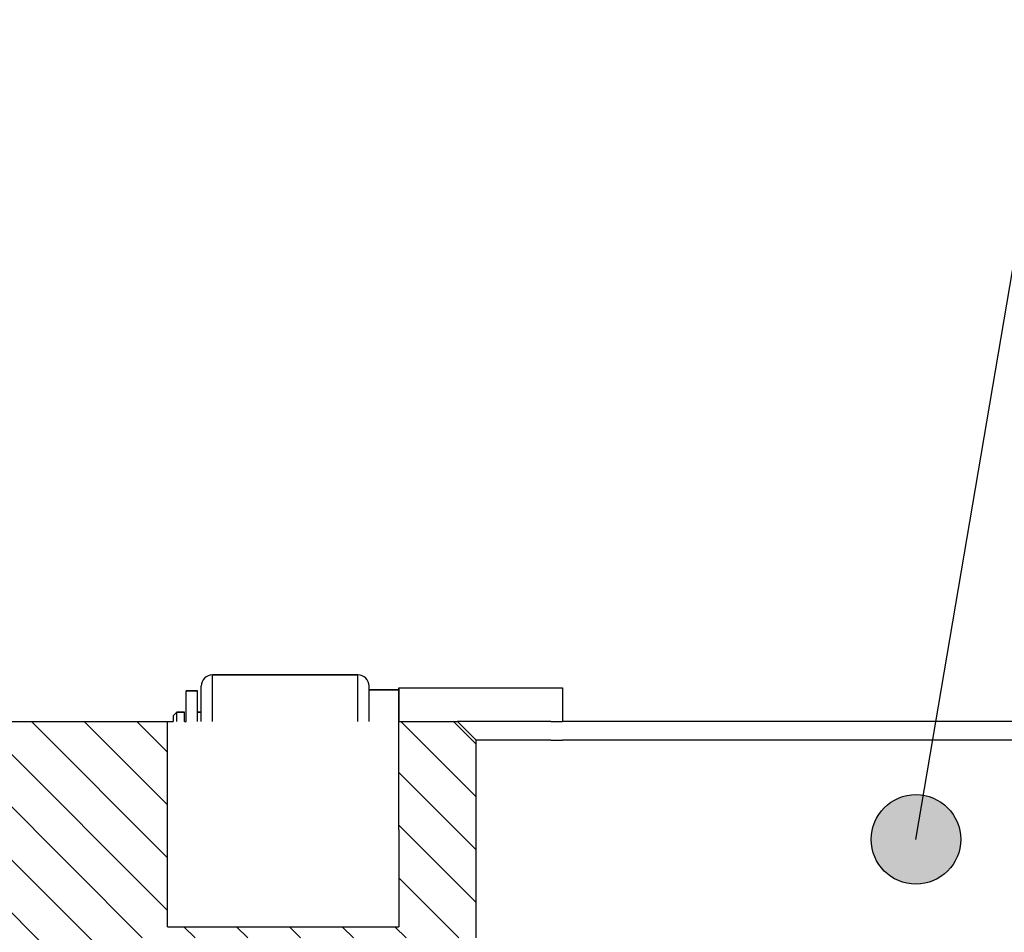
# Model space of a CAD drawing. Extents: x -1763 to 4575, y -3429 to 1051.
# Tile 40 of 193: x 104 to 157, y -2460 to -2411. Entities that reach past the tile are written whole.
import ezdxf

# ---------------------------------------------------------------- set-up
doc = ezdxf.new("R2010")
doc.units = 0
doc.linetypes.add('DASHED', pattern=[15, 7, -8])
doc.layers.get('0').update_dxf_attribs({"linetype": 'CONTINUOUS'})
doc.layers.add('1', color=7, linetype='CONTINUOUS')
doc.dimstyles.get("Standard").update_dxf_attribs({"dimtxt": 0.18, "dimasz": 0.18, "dimexe": 0.18, "dimexo": 0.0625, "dimgap": 0.09, "dimtad": 0, "dimtih": 1, "dimtoh": 1, "dimdec": 4, "dimzin": 0, "dimtxsty": 'STANDARD', "dimcen": 0.09, "dimazin": 3, "dimtfac": 1, "dimtdec": 4, "dimtofl": 0, "dimtmove": 0, "dimatfit": 3, "dimtolj": 1, "dimtzin": 0})

# ---------------------------------------------------------------- blocks, each defined once
blk = doc.blocks.new('Z-STACK', base_point=(-660.966, -2613.082))
at = {"layer": '1', "linetype": 'CONTINUOUS'}
h = blk.add_hatch(dxfattribs=at)
h.set_pattern_fill('USER', color=4, scale=2, angle=315, pattern_type=0)
h.set_pattern_definition([(315, (0, 400), (1.4142136, 1.4142136), [])])
h.paths.add_polyline_path([(71.397, -2448.268), (110.397, -2448.268), (111.997, -2448.268), (111.997, -2459.268), (124.397, -2459.268), (124.397, -2454.068), (124.397, -2453.968), (124.397, -2448.268), (127.537, -2448.268), (128.537, -2449.268), (128.537, -2459.868), (110.397, -2459.868), (110.397, -2460.268), (71.397, -2460.268)])
at = {"layer": '1'}
h = blk.add_hatch(color=1, dxfattribs=at)
edge = h.paths.add_edge_path()
edge.add_arc((152.106, -2454.585), 2.4, -180, 180)
at = {"color": 7, "linetype": 'CONTINUOUS'}
for p, q in [((114.397, -2448.268), (114.397, -2445.768)), ((114.397, -2445.768), (122.197, -2445.768)), ((122.197, -2445.768), (114.397, -2445.768)), ((114.397, -2448.268), (114.397, -2445.768)), ((122.197, -2448.268), (122.197, -2445.768)), ((122.197, -2448.268), (122.197, -2445.768)), ((113.797, -2448.268), (113.797, -2446.368)), ((113.797, -2448.268), (113.797, -2446.368)), ((122.797, -2446.568), (122.797, -2446.368)), ((122.797, -2446.568), (122.797, -2446.368)), ((122.797, -2447.768), (122.797, -2446.568)), ((122.797, -2446.568), (124.397, -2446.568)), ((124.397, -2446.568), (122.797, -2446.568)), ((122.797, -2447.768), (122.797, -2446.568)), ((124.397, -2446.568), (124.397, -2446.468)), ((124.397, -2446.468), (124.397, -2446.568)), ((124.397, -2446.468), (133.157, -2446.468)), ((124.397, -2448.268), (124.397, -2446.568)), ((124.397, -2446.568), (124.397, -2448.268)), ((113.597, -2446.618), (112.997, -2446.618)), ((112.997, -2448.268), (112.997, -2446.618)), ((112.997, -2446.618), (113.597, -2446.618)), ((112.997, -2448.268), (112.997, -2446.618)), ((113.597, -2447.768), (113.597, -2446.618)), ((113.597, -2447.768), (113.597, -2446.618)), ((112.497, -2447.768), (112.297, -2447.968)), ((112.297, -2447.968), (112.497, -2447.768)), ((112.297, -2447.968), (112.297, -2448.268)), ((112.297, -2447.968), (112.297, -2448.268)), ((112.497, -2448.268), (112.497, -2447.768)), ((112.497, -2447.768), (112.897, -2447.768)), ((112.897, -2447.768), (112.497, -2447.768)), ((112.497, -2448.268), (112.497, -2447.768)), ((112.897, -2448.268), (112.897, -2447.768)), ((112.897, -2448.268), (112.897, -2447.768)), ((113.597, -2447.768), (113.797, -2447.768)), ((113.597, -2448.268), (113.597, -2447.768)), ((113.797, -2447.768), (113.597, -2447.768)), ((113.597, -2448.268), (113.597, -2447.768)), ((122.797, -2448.268), (122.797, -2447.768)), ((122.797, -2448.268), (122.797, -2447.768))]:
    blk.add_line(p, q, dxfattribs=at)
at = {"color": 7, "linetype": 'DASHED'}
for p, q in [((122.797, -2447.768), (122.797, -2446.568)), ((122.797, -2447.768), (122.797, -2446.568)), ((113.597, -2448.268), (113.597, -2447.768)), ((113.597, -2448.268), (113.597, -2447.768)), ((122.797, -2448.268), (122.797, -2447.768)), ((122.797, -2448.268), (122.797, -2447.768))]:
    blk.add_line(p, q, dxfattribs=at)
at = {"color": 4, "linetype": 'CONTINUOUS'}
for p, q in [((110.397, -2448.268), (111.997, -2448.268)), ((111.997, -2448.268), (112.297, -2448.268)), ((111.997, -2459.268), (111.997, -2448.268)), ((112.897, -2448.268), (112.997, -2448.268)), ((124.397, -2453.968), (124.397, -2448.268)), ((124.397, -2448.268), (127.537, -2448.268)), ((132.537, -2448.268), (127.537, -2448.268)), ((128.537, -2449.268), (127.537, -2448.268)), ((132.537, -2448.268), (133.157, -2448.268)), ((230.217, -2448.268), (133.157, -2448.268)), ((132.537, -2449.268), (128.537, -2449.268)), ((128.537, -2459.868), (128.537, -2449.268)), ((132.537, -2449.268), (133.157, -2449.268)), ((229.217, -2449.268), (133.157, -2449.268)), ((124.397, -2454.068), (124.397, -2453.968)), ((124.397, -2454.068), (124.397, -2459.268)), ((111.997, -2459.268), (124.397, -2459.268))]:
    blk.add_line(p, q, dxfattribs=at)
at = {"color": 7, "linetype": 'CONTINUOUS'}
for centre, start, end in [((114.397, -2446.368), 90, 180), ((114.397, -2446.368), 90, 180), ((122.197, -2446.368), 0, 90), ((122.197, -2446.368), 0, 90)]:
    blk.add_arc(centre, 0.6, start, end, dxfattribs=at)
at = {"layer": '1', "color": 7, "linetype": 'CONTINUOUS'}
blk.add_line((133.157, -2446.468), (133.157, -2448.268), dxfattribs=at)
at = {"layer": '1', "color": 4, "linetype": 'CONTINUOUS'}
blk.add_line((71.397, -2448.268), (110.397, -2448.268), dxfattribs=at)
at = {"layer": '1', "color": 1}
blk.add_circle((152.106, -2454.585), 2.4, dxfattribs=at)
at = {"layer": '1', "color": 1, "linetype": 'CONTINUOUS', "has_arrowhead": 0}
blk.add_leader([(152.106, -2454.585), (180.851, -2285.037)], dimstyle='Standard', dxfattribs=at)

msp = doc.modelspace()

# ---------------------------------------------------------------- block references
at = {"layer": '1'}
msp.add_blockref('Z-STACK', (-660.966, -2613.082), dxfattribs=at)

doc.saveas('drawing.dxf')
